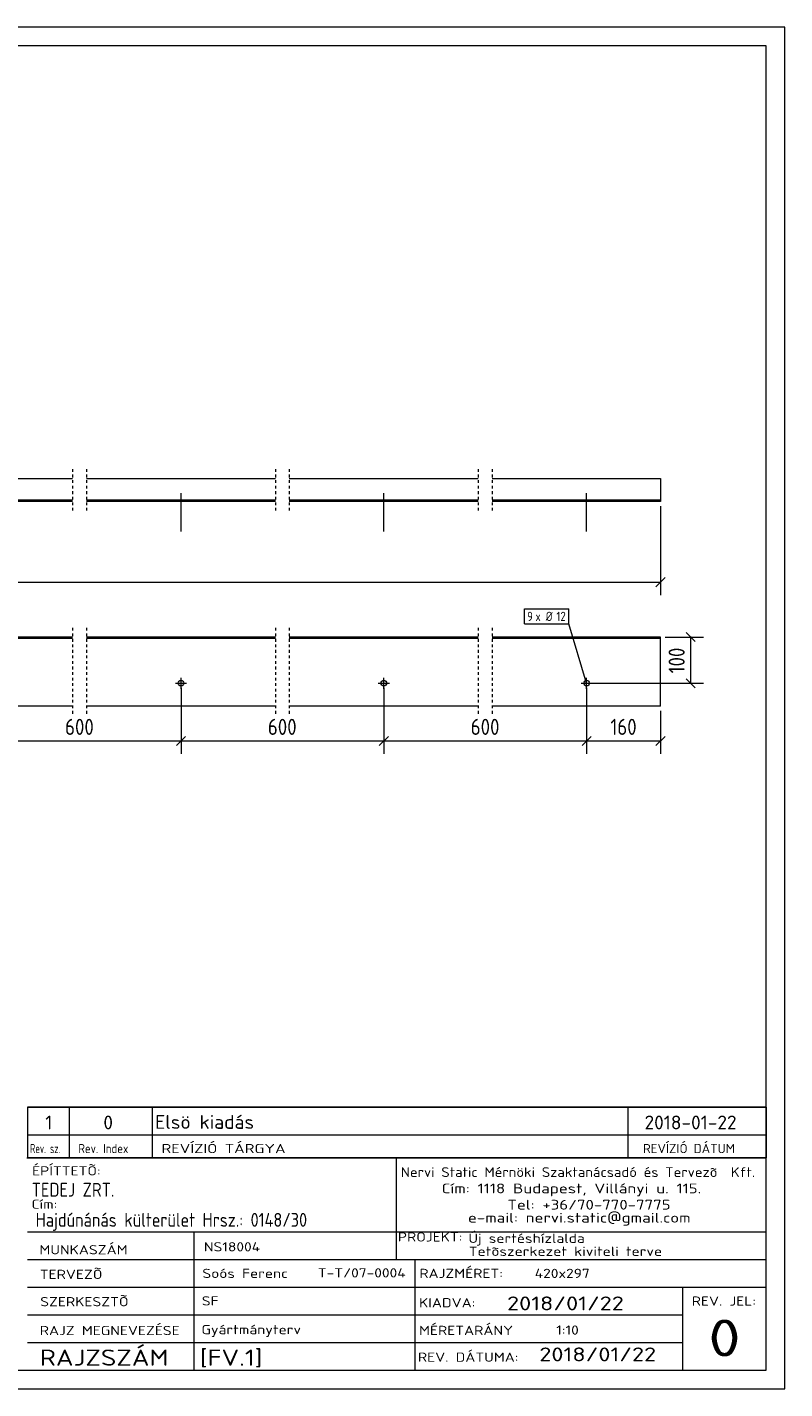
# Model space of a CAD drawing. Header units: millimetres. Extents: x 1 to 419, y 1 to 296.
# Tile 2 of 2: x 255 to 419, y 1 to 296. Entities that reach past the tile are written whole.
import ezdxf

# ---------------------------------------------------------------- set-up
doc = ezdxf.new("R2010")
doc.units = ezdxf.units.MM
doc.header["$LTSCALE"] = 0.6
doc.linetypes.add('XKITLINE00', pattern=[0])
doc.linetypes.add('XKITLINE01', pattern=[4, 1, -1, 1, -1])
for name, color, linetype, lineweight in [('Bolt', 7, 'Continuous', 0), ('BoltMark', 3, 'Continuous', 0), ('DrawingSheet', 5, 'Continuous', 0), ('OtherObjectType', 1, 'Continuous', 0), ('Part', 2, 'Continuous', 0), ('Z-DIMENSIONS', 1, 'Continuous', 0)]:
    doc.layers.add(name, color=color, linetype=linetype, lineweight=lineweight)
doc.styles.add('ISOCPEUR', font='ISOCPEUR.TTF')

msp = doc.modelspace()

# ---------------------------------------------------------------- linework, layer by layer
at = {"layer": 'Bolt', "color": 3, "linetype": 'XKITLINE00', "lineweight": 0}
for p, q in [((288.22, 186.75), (288.22, 195.06)), ((332.16, 186.75), (332.16, 195.06)), ((376.09, 186.75), (376.09, 195.06)), ((287.62, 193.25), (287.62, 193.56)), ((288.82, 193.25), (288.82, 193.56)), ((331.56, 193.25), (331.56, 193.56)), ((332.76, 193.25), (332.76, 193.56)), ((375.49, 193.25), (375.49, 193.56)), ((376.69, 193.25), (376.69, 193.56)), ((287.02, 153.87), (289.42, 153.87)), ((288.22, 152.66), (288.22, 155.06)), ((330.96, 153.87), (333.36, 153.87)), ((332.16, 152.66), (332.16, 155.06)), ((374.89, 153.87), (377.29, 153.87)), ((376.09, 152.66), (376.09, 155.06))]:
    msp.add_line(p, q, dxfattribs=at)
for centre in [(288.22, 153.87), (332.16, 153.87), (376.09, 153.87)]:
    msp.add_circle(centre, 0.6, dxfattribs=at)
at = {"layer": 'BoltMark', "color": 7, "linetype": 'XKITLINE00', "lineweight": 0}
for p, q in [((362.59, 169.96), (372.21, 169.96)), ((362.59, 166.75), (362.59, 169.96)), ((372.21, 166.75), (372.21, 169.96)), ((362.59, 166.75), (372.21, 166.75)), ((376.09, 153.87), (372.21, 166.75))]:
    msp.add_line(p, q, dxfattribs=at)
at = {"layer": 'DrawingSheet', "color": 2, "linetype": 'XKITLINE00', "lineweight": 0}
for p, q in [((419, 296), (1, 296)), ((419, 1), (419, 296)), ((1, 1), (419, 1))]:
    msp.add_line(p, q, dxfattribs=at)
at = {"layer": 'DrawingSheet', "color": 3, "linetype": 'XKITLINE00', "lineweight": 0}
for p, q in [((415, 292), (5, 292)), ((415, 5), (415, 292)), ((5, 5), (415, 5))]:
    msp.add_line(p, q, dxfattribs=at)
at = {"layer": 'OtherObjectType', "color": 7, "linetype": 'XKITLINE00', "lineweight": 0}
for p, q in [((255, 62.05), (415, 62.05)), ((255, 62.05), (255, 56.05)), ((264, 62.05), (264, 56.05)), ((282, 62.05), (282, 56.05)), ((385, 62.05), (385, 56.05)), ((415, 62.05), (415, 56.05)), ((255, 56.05), (255, 51.05)), ((255, 56.05), (415, 56.05)), ((264, 56.05), (264, 51.05)), ((282, 56.05), (282, 51.05)), ((385, 56.05), (385, 51.05)), ((415, 56.05), (415, 51.05)), ((254.84, 51.05), (415, 51.05)), ((415, 51.05), (255, 51.05)), ((334.84, 51), (334.84, 35)), ((414.98, 5), (415, 51.05)), ((254.98, 35), (414.98, 35)), ((290.98, 35), (290.98, 5)), ((334.84, 35), (334.84, 29)), ((254.98, 29), (338.84, 29)), ((338.84, 29), (338.84, 5)), ((338.84, 29), (414.84, 29)), ((254.98, 23), (414.98, 23)), ((396.84, 23), (396.84, 5)), ((254.98, 17), (396.84, 17)), ((254.98, 11), (396.98, 11)), ((254.98, 5), (414.98, 5))]:
    msp.add_line(p, q, dxfattribs=at)
at = {"layer": 'OtherObjectType', "color": 1, "linetype": 'XKITLINE00', "lineweight": 0}
for p, q in [((415, 62.05), (255, 62.05)), ((255, 56.05), (415, 56.05))]:
    msp.add_line(p, q, dxfattribs=at)
at = {"layer": 'Part', "color": 2, "linetype": 'XKITLINE00', "lineweight": 0}
for p, q in [((223.79, 198.25), (264.72, 198.25)), ((267.72, 198.25), (308.66, 198.25)), ((311.66, 198.25), (352.59, 198.25)), ((355.59, 198.25), (392.09, 198.25)), ((392.09, 198.25), (392.09, 193.25)), ((264.72, 193.56), (223.79, 193.56)), ((264.72, 193.25), (223.79, 193.25)), ((308.66, 193.56), (267.72, 193.56)), ((308.66, 193.25), (267.72, 193.25)), ((352.59, 193.56), (311.66, 193.56)), ((352.59, 193.25), (311.66, 193.25)), ((392.09, 193.56), (355.59, 193.56)), ((392.09, 193.25), (355.59, 193.25)), ((264.72, 163.87), (223.79, 163.87)), ((264.72, 163.56), (223.79, 163.56)), ((308.66, 163.87), (267.72, 163.87)), ((308.66, 163.56), (267.72, 163.56)), ((352.59, 163.87), (311.66, 163.87)), ((352.59, 163.56), (311.66, 163.56)), ((392.09, 163.87), (355.59, 163.87)), ((392.09, 163.56), (355.59, 163.56)), ((392.09, 148.87), (392.09, 163.87)), ((264.72, 148.87), (223.79, 148.87)), ((308.66, 148.87), (267.72, 148.87)), ((352.59, 148.87), (311.66, 148.87)), ((392.09, 148.87), (355.59, 148.87))]:
    msp.add_line(p, q, dxfattribs=at)
at = {"layer": 'Part', "color": 2, "linetype": 'XKITLINE01', "lineweight": 0}
for p, q in [((264.72, 200.26), (264.72, 191.25)), ((267.73, 200.26), (267.73, 191.25)), ((308.66, 200.26), (308.66, 191.25)), ((311.66, 200.26), (311.66, 191.25)), ((352.59, 200.26), (352.59, 191.25)), ((355.59, 200.26), (355.59, 191.25)), ((264.72, 165.87), (264.72, 146.87)), ((267.73, 165.87), (267.73, 146.87)), ((308.66, 165.87), (308.66, 146.87)), ((311.66, 165.87), (311.66, 146.87)), ((352.59, 165.87), (352.59, 146.87)), ((355.59, 165.87), (355.59, 146.87))]:
    msp.add_line(p, q, dxfattribs=at)
at = {"layer": 'Z-DIMENSIONS', "color": 7, "linetype": 'XKITLINE00', "lineweight": 0}
for p, q in [((392.09, 192.25), (392.09, 172.96)), ((8.63, 175.75), (392.09, 175.75)), ((393.08, 176.74), (391.1, 174.77)), ((393.09, 163.87), (401.43, 163.87)), ((397.64, 164.85), (399.62, 162.88)), ((398.63, 153.87), (398.63, 163.87)), ((377.09, 153.87), (401.43, 153.87)), ((397.64, 154.85), (399.62, 152.88)), ((288.22, 152.87), (288.22, 138.56)), ((288.22, 152.87), (288.22, 138.56)), ((332.16, 152.87), (332.16, 138.56)), ((332.16, 152.87), (332.16, 138.56)), ((376.09, 152.87), (376.09, 138.56)), ((376.09, 152.87), (376.09, 138.56)), ((392.09, 147.87), (392.09, 138.56)), ((289.21, 142.35), (287.23, 140.38)), ((289.21, 142.35), (287.23, 140.38)), ((333.15, 142.35), (331.17, 140.38)), ((333.15, 142.35), (331.17, 140.38)), ((377.08, 142.35), (375.1, 140.38)), ((377.08, 142.35), (375.1, 140.38)), ((393.08, 142.35), (391.1, 140.38)), ((244.29, 141.37), (288.22, 141.37)), ((288.22, 141.37), (332.16, 141.37)), ((332.16, 141.37), (376.09, 141.37)), ((376.09, 141.37), (392.09, 141.37))]:
    msp.add_line(p, q, dxfattribs=at)
at = {"layer": 'Z-DIMENSIONS', "color": 3}
for p in [(392.09, 175.75), (398.63, 163.87), (398.63, 153.87), (288.22, 141.37), (288.22, 141.37), (332.16, 141.37), (332.16, 141.37), (376.09, 141.37), (376.09, 141.37), (392.09, 141.37)]:
    msp.add_point(p, dxfattribs=at)

# ---------------------------------------------------------------- texts
at = {"layer": 'BoltMark', "color": 3, "style": 'ISOCPEUR', "width": 0.85}
for s, p in [('9', (363.19, 167.35)), ('x Ø', (364.99, 167.35)), ('12', (369.55, 167.35))]:
    msp.add_text(s, height=2, dxfattribs=at).set_placement(p)
at = {"layer": 'OtherObjectType', "color": 7, "style": 'ISOCPEUR'}
for s, height, width, p in [('1', 3, 1.017001, (258.82, 57.2)), ('0', 3, 1.017001, (271.4, 57.2)), ('Elsö kiadás', 3, 1.017001, (282.63, 57.31)), ('2018-01-22', 3, 1.017001, (388.62, 57.2)), ('Rev. sz.', 2, 0.68, (255.54, 52.05)), ('Rev. Index', 2, 0.85, (266, 52.05)), ('REVÍZIÓ TÁRGYA', 2, 1.275, (284, 52.05)), ('REVÍZIÓ DÁTUM', 2, 1.02, (388.28, 52.05)), ('ÉPÍTTETÕ:', 2, 1.211571, (255.96, 47.22)), ('Nervi Static Mérnöki\xa0Szaktanácsadó\xa0és\xa0Tervezõ  Kft.', 2.1176, 1.08375, (335.84, 46.88)), ('TEDEJ ZRT.', 3, 0.85, (255.87, 42.62)), ('Cím:\xa01118 Budapest, Villányi u. 115.', 2.1176, 1.250101, (344.68, 43.35)), ('Cím:', 2, 1.211571, (255.84, 40)), ('Tel:\xa0+36/70-770-7775', 2.1176, 1.250101, (358.91, 39.82)), ('Hajdúnánás külterület Hrsz.: 0148/30', 3, 0.85, (256.73, 36.1)), ('e-mail:\xa0nervi.static@gmail.com', 2.1176, 1.250101, (350.38, 37)), ('MUNKASZÁM', 2, 1.211571, (257.55, 30.12)), ('NS18004', 2, 1.211571, (293.17, 30.76)), ('PROJEKT:', 2, 1.211571, (335.18, 32.9)), ('Új sertéshízlalda', 2, 1.211571, (350.47, 32.6)), ('Tetõszerkezet kiviteli terve', 2, 1.211571, (350.54, 29.78)), ('TERVEZÕ', 2, 1.211571, (257.63, 24.79)), ('Soós Ferenc', 2, 1.211571, (292.84, 25)), ('T-T/07-0004', 2, 1.211571, (317.86, 25.11)), ('RAJZMÉRET:', 2, 1.211571, (339.84, 25)), ('420x297', 2, 1.211571, (364.84, 25)), ('SZERKESZTÕ', 2, 1.211571, (257.72, 18.87)), ('SF', 2, 1.211571, (292.72, 19.04)), ('2018/01/22', 3, 1.275, (358.84, 18)), ('REV. JEL:', 2, 1.211571, (398.84, 19)), ('KIADVA:', 2, 1.211571, (339.78, 18.64)), ('RAJZ MEGNEVEZÉSE', 2, 1.211571, (257.62, 12.62)), ('Gyártmányterv', 2, 1.211571, (292.65, 12.82)), ('MÉRETARÁNY', 2, 1.211571, (339.78, 12.65)), ('1:10', 2, 1.211571, (369.51, 12.72)), ('0', 8, 1.275, (402.45, 8)), ('RAJZSZÁM', 3.5, 1.211571, (257.62, 6)), ('[FV.1]', 3.5, 1.211571, (292.3, 5.99)), ('REV. DÁTUMA:', 2, 1.211571, (339.53, 6.85)), ('2018/01/22', 3, 1.275, (365.83, 6.95))]:
    msp.add_text(s, height=height, dxfattribs=dict(at, width=width)).set_placement(p)
at = {"layer": 'Z-DIMENSIONS', "color": 3, "style": 'ISOCPEUR', "width": 0.85}
msp.add_text('100', height=3.5, rotation=90.0002, dxfattribs=at).set_placement((397.33, 156.01))
for s, p in [('600', (263.1, 142.66)), ('600', (307.03, 142.66)), ('600', (350.97, 142.66)), ('160', (381.23, 142.66))]:
    msp.add_text(s, height=3.5, dxfattribs=at).set_placement(p)

doc.saveas('drawing.dxf')
